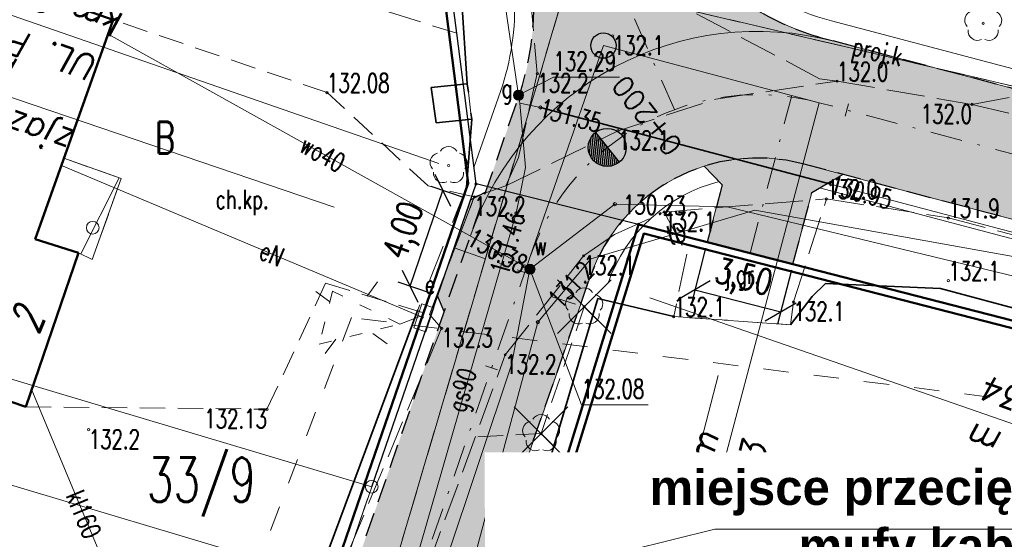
# Model space of a CAD drawing. Header units: metres. Extents: x 7471162 to 7473271, y 5962027 to 5964034.
# Tile 50 of 75: x 7472007 to 7472045, y 5963862 to 5963882. Entities that reach past the tile are written whole.
import ezdxf
from ezdxf.enums import TextEntityAlignment as Align

# ---------------------------------------------------------------- set-up
doc = ezdxf.new("R2010")
doc.units = ezdxf.units.M
doc.header["$MEASUREMENT"] = 0
for name, pattern in [('2_1', [0]), ('2_KTCR02', [1.5, 1, -0.5]), ('2_KTJZ01', [2, 1.5, -0.5]), ('2_KTOK02', [2.5, 1.5, -1]), ('2_KTOK04', [2.5, 1.5, -1]), ('2_KTOK05_01', [7.5, 7.5]), ('2_PTTL', [1.5, 1, -0.5]), ('3_1', [0]), ('3_EGBB01', [0]), ('3_EGBS10', [0]), ('3_EGBS10G', [0]), ('4_1', [0]), ('4_SUOP03_04', [0]), ('4_SUOP03_14', [0]), ('4_SUPB_P_01', [2.5, 2, -0.5]), ('4_SUPE04', [2, 1, -1]), ('4_SUPE_01', [0]), ('4_SUPG_01', [0]), ('4_SUPK_01', [0]), ('4_SUPK_P_01', [2.5, 2, -0.5]), ('4_SUPT_01', [0]), ('4_SUPW_01', [0]), ('4_SUSM06', [1.25, 0.5, -0.75]), ('DASHDOTX2', [50.8, 25.4, -12.7, 0, -12.7]), ('DASHED2', [9.524999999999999, 6.35, -3.175]), ('GDE', [0]), ('GUK', [2, 1.5, -0.5])]:
    doc.linetypes.add(name, pattern=pattern)
doc.layers.get('0').update_dxf_attribs({"color": 250, "linetype": 'CONTINUOUS', "lineweight": 100})
doc.layers.get('Defpoints').update_dxf_attribs({"linetype": 'CONTINUOUS'})
for name, color, linetype in [('#granica_inwestycji', 40, 'CONTINUOUS'), ('00_osie', 7, 'CONTINUOUS'), ('00_osie_zjazdy', 7, 'CONTINUOUS'), ('01_granica pasa', 3, 'CONTINUOUS'), ('01_krawedzie', 7, 'CONTINUOUS'), ('01_os drogi', 7, 'CONTINUOUS'), ('1300309-opisy', 7, 'CONTINUOUS'), ('dr_kolor_zjazdy', 254, 'CONTINUOUS'), ('dr_uchwyty', 7, 'CONTINUOUS')]:
    doc.layers.add(name, color=color, linetype=linetype)
for name, color, linetype, lineweight in [('01_krawedzie pobocza', 6, 'CONTINUOUS', 0), ('01_os drogi deka', 7, 'CONTINUOUS', 0), ('01_os drogi hekto', 7, 'CONTINUOUS', 0), ('01_os styczne', 152, 'CONTINUOUS', 0), ('01_wycinka', 1, 'CONTINUOUS', 25), ('01_wymiary', 7, 'CONTINUOUS', 0), ('dr_elem_krawężnik_najazdowy_15x25', 6, 'CONTINUOUS', 30), ('dr_elem_krawężnik_wtopiony_12x25', 5, 'CONTINUOUS', 30), ('Dzialki', 7, 'GDE', 18), ('EADTD_T_0_a', 214, 'CONTINUOUS', 25), ('EGBB_L_0', 34, '3_EGBB01', 50), ('EGBE_L_3', 7, '3_EGBS10', 18), ('EGBE_T_0', 7, 'CONTINUOUS', 18), ('Kontury', 90, 'GUK', 18), ('KTCR_E_T_1', 7, 'CONTINUOUS', 15), ('KTCR_L_1', 7, '2_KTCR02', 18), ('KTJZ_E_T_0', 7, 'CONTINUOUS', 15), ('KTJZ_L_0', 7, '2_KTJZ01', 18), ('KTOK_L_1', 7, '2_1', 18), ('KTOK_L_3', 7, '2_1', 18), ('KTOK_L_4', 7, '2_KTOK05_01', 35), ('Numery_dzialek', 7, 'CONTINUOUS', 18), ('Numery_konturow', 90, 'CONTINUOUS', 13), ('OBOP_T_1', 3, 'CONTINUOUS', 18), ('PTTL_L_4', 7, '2_PTTL', 18), ('Punkty', 7, 'CONTINUOUS', 18), ('RTPW_T_0', 7, 'CONTINUOUS', 15), ('RTPW_T_1', 7, 'CONTINUOUS', 15), ('SUOG_L_0', 52, '4_SUOP03_14', 35), ('SUPE_E_T_3', 1, 'CONTINUOUS', 15), ('SUPE_L_3', 1, '4_SUPE_01', 18), ('SUPG_E_T_2', 7, 'CONTINUOUS', 15), ('SUPG_L_2', 52, '4_SUPG_01', 18), ('SUPK_E_T_1', 34, 'CONTINUOUS', 15), ('SUPK_L_1', 34, '4_SUPK_01', 18), ('SUPP_E_T_4', 34, 'CONTINUOUS', 15), ('SUPP_L_4', 34, '4_SUPK_P_01', 18), ('SUPT_E_T_0', 30, 'CONTINUOUS', 15), ('SUPT_L_0', 30, '4_SUPT_01', 18), ('SUPW_E_T_0', 5, 'CONTINUOUS', 15), ('SUPW_L_0', 5, '4_SUPW_01', 18), ('SUSM_L_5', 7, '4_SUSM06', 18), ('SUSM_T_0', 7, 'CONTINUOUS', 18), ('SUTG_T_0', 52, 'CONTINUOUS', 18), ('SUTT_T_0', 30, 'CONTINUOUS', 18), ('SUTW_T_0', 5, 'CONTINUOUS', 18), ('SUUE_E_T_2', 7, 'CONTINUOUS', 15), ('SUUE_T_3', 7, 'CONTINUOUS', 18), ('SUUG_E_T_4', 7, 'CONTINUOUS', 15), ('SUUG_T_5', 7, 'CONTINUOUS', 18), ('SUUW_E_T_5', 7, 'CONTINUOUS', 15), ('SUUW_T_7', 7, 'CONTINUOUS', 18)]:
    doc.layers.add(name, color=color, linetype=linetype, lineweight=lineweight)
doc.layers.add('dr_kolor_jezdnia', color=7, linetype='CONTINUOUS', true_color=0xe8e8e8)
doc.styles.add('Siecioprojekt', font='ariali.ttf', dxfattribs={"height": 2.5})
doc.styles.get("Standard").update_dxf_attribs({"font": 'Simplex.SHX', "width": 0.75})
doc.dimstyles.new('ISO-25', dxfattribs={"dimscale": 0.4, "dimtxt": 2.5, "dimasz": 2.5, "dimexe": 1.25, "dimexo": 0.625, "dimtad": 1, "dimzin": 1, "dimtxsty": 'Standard', "dimblk": 'OBLIQUE', "dimcen": 2.5, "dimadec": 0, "dimazin": 0, "dimtfac": 1, "dimtmove": 0, "dimatfit": 3, "dimfxl": 1, "dimarcsym": 0})

# ---------------------------------------------------------------- blocks, each defined once
blk = doc.blocks.new('GRO')
at = {"linetype": 'Continuous'}
blk.add_circle((0, 0), 0.0450000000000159, dxfattribs=at)
blk = doc.blocks.new('GRT')
at = {"linetype": 'Continuous'}
blk.add_circle((0, 0), 0.25, dxfattribs=at)
blk = doc.blocks.new('2_OBOP02_01')
at = {"linetype": 'Continuous'}
blk.add_circle((0, 0), 0.045, dxfattribs=at)
for centre, radius, start, end in [((-0.3566585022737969, 0.1158924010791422), 0.375, 102.1444654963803, 221.8600234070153), ((0, 0.3750563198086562), 0.3750000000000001, 30.14012428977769, 149.8598757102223), ((0.3566585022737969, 0.1158924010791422), 0.375, 318.1399765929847, 77.85553450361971), ((-0.2204041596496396, -0.3033835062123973), 0.3750000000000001, 174.1481822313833, 293.854228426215), ((0.2204041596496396, -0.3033835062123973), 0.3750000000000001, 246.145771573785, 5.851817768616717)]:
    blk.add_arc(centre, radius, start, end, dxfattribs=at)
blk = doc.blocks.new('2_RTPW01')
at = {"linetype": 'Continuous'}
blk.add_circle((0, 0), 0.045, dxfattribs=at)
blk = doc.blocks.new('2_RTPW02')
at = {"linetype": 'Continuous'}
blk.add_circle((0, 0), 0.045, dxfattribs=at)
blk = doc.blocks.new('3_EGBP12_01')
at = {"linetype": 'Continuous'}
blk.add_circle((0, 0), 0.25, dxfattribs=at)
blk = doc.blocks.new('4_SUSM01_01')
at = {"linetype": 'Continuous'}
for p, q in [((-0.7424899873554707, 0.7424899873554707), (-1.237459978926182, 1.237459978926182)), ((0.7424899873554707, 0.7424899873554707), (1.237459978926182, 1.237459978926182)), ((-0.7424899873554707, -0.7424899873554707), (-1.237459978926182, -1.237459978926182)), ((0.7424899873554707, -0.7424899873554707), (1.237459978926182, -1.237459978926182))]:
    blk.add_line(p, q, dxfattribs=at)
blk = doc.blocks.new('4_SUPS01_04')
at = {"linetype": 'Continuous'}
blk.add_circle((0, 0), 0.0625, dxfattribs=at)
blk = doc.blocks.new('4_SUPS01_05')
at = {"linetype": 'Continuous'}
blk.add_circle((0, 0), 0.0625, dxfattribs=at)
blk = doc.blocks.new('4_SUPS01_08')
at = {"linetype": 'Continuous'}
blk.add_circle((0, 0), 0.0625, dxfattribs=at)
blk = doc.blocks.new('4_SUUS18_01')
at = {"linetype": 'Continuous'}
for p, q in [((0.5, 0.25), (-0.5, 0.25)), ((-0.5, 0.25), (-0.5, -0.25)), ((0.5, -0.25), (0.5, 0.25)), ((-0.5, -0.25), (0.5, -0.25))]:
    blk.add_line(p, q, dxfattribs=at)
blk = doc.blocks.new('4_SUUS25')
at = {"linetype": 'Continuous'}
for radius in [0.2, 0.175, 0.15, 0.125, 0.1, 0.075, 0.05, 0.025, 0.00715]:
    blk.add_circle((0, 0), radius, dxfattribs=at)
blk = doc.blocks.new('_Oblique')
at = {"color": 0, "linetype": 'ByBlock', "lineweight": -2, "transparency": 16777216}
blk.add_line((-0.5, -0.5), (0.5, 0.5), dxfattribs=at)
blk = doc.blocks.new('*D464')
at = {"layer": '01_wymiary', "color": 0, "lineweight": -2}
for p, q in [((7472024.116727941, 5963875.323953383), (7472022.790495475, 5963875.780816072)), ((7472021.960435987, 5963871.836062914), (7472023.263232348, 5963875.617966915)), ((7472022.813931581, 5963871.542049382), (7472021.487699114, 5963871.998912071))]:
    blk.add_line(p, q, dxfattribs=at)
at = {"layer": 'Defpoints', "color": 0, "lineweight": 15}
for p in [(7472023.263232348, 5963875.617966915), (7472024.353096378, 5963875.242528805), (7472023.050300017, 5963871.460624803)]:
    blk.add_point(p, dxfattribs=at)
at = {"layer": '01_wymiary', "color": 0, "lineweight": -2}
for p, rotation in [((7472023.263232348, 5963875.617966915), 70.99211247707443), ((7472021.960435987, 5963871.836062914), 250.9921124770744)]:
    blk.add_blockref('_Oblique', p, dxfattribs=dict(at, rotation=rotation))
at = {"layer": '01_wymiary', "color": 0, "insert": (7472021.812683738, 5963874.00230754), "char_height": 1, "attachment_point": 5, "rotation": 70.99211247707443}
blk.add_mtext('4,00', dxfattribs=at)
blk = doc.blocks.new('*D465')
at = {"layer": '01_wymiary', "color": 0, "lineweight": -2}
for p, q in [((7472033.634946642, 5963873.336306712), (7472033.088738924, 5963871.21046051)), ((7472037.024930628, 5963872.465295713), (7472036.478722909, 5963870.339449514)), ((7472033.213165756, 5963871.694731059), (7472036.603149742, 5963870.82372006))]:
    blk.add_line(p, q, dxfattribs=at)
at = {"layer": 'Defpoints', "color": 0, "lineweight": 15}
for p in [(7472033.697160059, 5963873.578441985), (7472037.087144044, 5963872.707430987), (7472036.603149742, 5963870.82372006)]:
    blk.add_point(p, dxfattribs=at)
at = {"layer": '01_wymiary', "color": 0, "lineweight": -2}
for p, rotation in [((7472033.213165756, 5963871.694731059), 165.5903115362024), ((7472036.603149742, 5963870.82372006), 345.5903115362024)]:
    blk.add_blockref('_Oblique', p, dxfattribs=dict(at, rotation=rotation))
at = {"layer": '01_wymiary', "color": 0, "insert": (7472035.118498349, 5963872.077873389), "char_height": 1, "attachment_point": 5, "rotation": 345.5903115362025}
blk.add_mtext('3,50', dxfattribs=at)
blk = doc.blocks.new('uchwyt_prawa')
at = {"layer": 'dr_uchwyty', "lineweight": 0}
blk.add_lwpolyline([(5, 0), (28, 0)], dxfattribs=at)
at = {"layer": 'dr_uchwyty', "lineweight": 0, "oblique": 10}
blk.add_attdef('LINIA1', text='', height=1, dxfattribs=at).set_placement((28, 0.1644635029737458), align=Align.BOTTOM_RIGHT)
blk.add_attdef('LINIA2', text='', height=1, dxfattribs=at).set_placement((28, -0.5), align=Align.TOP_RIGHT)
blk = doc.blocks.new('uchwyt_lewa')
at = {"layer": 'dr_uchwyty', "lineweight": 0}
blk.add_lwpolyline([(-5, 0), (-28, 0)], dxfattribs=at)
at = {"layer": 'dr_uchwyty', "lineweight": 0, "oblique": 10}
blk.add_attdef('LINIA1', text='', height=1, dxfattribs=at).set_placement((-27.99999999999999, 0.1644635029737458), align=Align.BOTTOM_LEFT)
blk.add_attdef('LINIA2', text='', height=1, dxfattribs=at).set_placement((-27.99999999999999, -0.5), align=Align.TOP_LEFT)
blk = doc.blocks.new('d')
at = {"layer": '01_os drogi deka', "lineweight": 20}
blk.add_lwpolyline([(0, -0.25), (0, 0.25)], dxfattribs=at)
blk = doc.blocks.new('*U413')
at = {"layer": '01_os drogi hekto', "lineweight": 25}
h = blk.add_hatch(dxfattribs=at)
h.set_pattern_fill('ANSI31', color=256, scale=0.025, angle=90, style=0)
h.set_pattern_definition([(135, (23.19026772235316, 63.06847134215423), (-0.05612660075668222, -0.0561266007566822), [])])
h.paths.add_polyline_path([(0.75, -4.592273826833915e-17, 0.4142135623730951), (4.592273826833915e-17, 0.75, 0.4142135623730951), (-0.75, 4.592273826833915e-17)])
blk.add_lwpolyline([(0.75, -4.592273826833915e-17), (-0.75, 4.592273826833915e-17)], dxfattribs=at)
blk.add_circle((0, 0), 0.75, dxfattribs=at)
at = {"layer": '01_os drogi hekto', "lineweight": 30, "oblique": 15, "width": 0.8}
blk.add_attdef('KM', text='', height=0.8, dxfattribs=at).set_placement((0, -2), align=Align.MIDDLE_CENTER)

msp = doc.modelspace()

# ---------------------------------------------------------------- hatches: boundary and pattern name
at = {"layer": 'dr_kolor_jezdnia', "transparency": 33554687}
h = msp.add_hatch(color=256, dxfattribs=at)
h.dxf.hatch_style = 1
h.paths.add_polyline_path([(7472026.23992216, 5963879.280321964), (7472024.350701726, 5963873.834711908, -0.3923719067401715), (7472038.758755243, 5963881.501980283), (7472038.424389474, 5963881.590495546, -0.2278279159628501), (7472031.177517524, 5963887.779158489), (7472030.483030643, 5963889.351213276), (7472025.909444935, 5963887.330739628, -0.189708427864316)])
h = msp.add_hatch(color=256, dxfattribs=at)
h.dxf.hatch_style = 1
h.paths.add_polyline_path([(7472038.758755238, 5963881.501980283, 0.003759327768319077), (7472038.583976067, 5963881.546845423, 0.3880401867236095), (7472024.350701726, 5963873.834711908), (7472023.311971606, 5963870.840609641), (7472012.382620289, 5963839.337146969), (7472011.034564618, 5963835.451424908), (7472010.849449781, 5963834.917838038), (7472009.474859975, 5963830.955632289), (7472002.874372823, 5963811.929965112), (7472002.439173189, 5963810.675517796, -0.04735134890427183), (7472000.083141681, 5963805.518795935, -0.1611229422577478), (7471986.016085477, 5963792.978012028), (7471981.861624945, 5963791.179268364), (7471976.355555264, 5963788.795322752), (7471973.250693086, 5963787.451020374, -0.1569063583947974), (7471959.533656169, 5963786.111786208), (7471935.641098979, 5963791.303059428, -0.01154810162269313), (7471926.32544929, 5963793.553604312), (7471917.423906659, 5963795.922947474), (7471913.308083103, 5963797.018465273), (7471912.108960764, 5963797.3376383), (7471906.543606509, 5963798.818980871), (7471905.774572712, 5963799.023676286), (7471904.488490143, 5963794.191907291), (7471911.102452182, 5963792.431454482), (7471925.039366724, 5963788.721835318, 0.00294954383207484), (7471927.465865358, 5963788.091273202, 0.008598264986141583), (7471934.579489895, 5963786.417060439), (7471958.472047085, 5963781.225787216, 0.1260323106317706), (7471972.109598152, 5963781.72776992, 0.03027534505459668), (7471975.237314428, 5963782.862628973), (7471977.230758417, 5963783.725724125), (7471988.002706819, 5963788.389620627, 0.2100770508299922), (7472007.162975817, 5963809.036710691), (7472029.074504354, 5963872.195904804, -0.2370331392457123), (7472033.579687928, 5963876.576583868, -0.1421208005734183), (7472037.479202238, 5963876.668478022), (7472039.059439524, 5963876.250148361), (7472050.811813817, 5963873.138991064), (7472058.022705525, 5963871.443123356), (7472059.167382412, 5963876.310331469), (7472052.024163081, 5963877.990283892), (7472038.758755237, 5963881.501980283)])
at = {"layer": 'dr_kolor_zjazdy', "transparency": 33554687}
h = msp.add_hatch(color=256, dxfattribs=at)
h.dxf.hatch_style = 1
h.paths.add_polyline_path([(7472037.479202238, 5963876.668478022, 0.1421208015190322), (7472033.579687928, 5963876.576583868), (7472034.175680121, 5963875.965889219), (7472034.296425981, 5963875.842164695), (7472033.697160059, 5963873.578441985), (7472037.087144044, 5963872.707430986), (7472037.83682847, 5963875.539358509), (7472038.142481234, 5963875.717055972), (7472039.059439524, 5963876.250148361)])
h = msp.add_hatch(color=256, dxfattribs=at)
h.dxf.hatch_style = 1
h.paths.add_polyline_path([(7472024.350701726, 5963873.834711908), (7472024.950778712, 5963875.564412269), (7472024.35309638, 5963875.242528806), (7472023.050300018, 5963871.460624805), (7472023.311971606, 5963870.840609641)])

# ---------------------------------------------------------------- linework, layer by layer
at = {"layer": '#granica_inwestycji', "lineweight": 50}
for points in [[(7471905.563229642, 5963802.117442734), (7471913.933109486, 5963800.112579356), (7471916.806716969, 5963799.154710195), (7471931.041759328, 5963793.121050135), (7471961.033219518, 5963786.604633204), (7471968.832308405, 5963789.237320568), (7471979.899559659, 5963793.175666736), (7471995.008410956, 5963802.573850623), (7471997.94875081, 5963805.269976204), (7472001.043407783, 5963812.758649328), (7472007.610665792, 5963828.582042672), (7472010.128119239, 5963835.604938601), (7472013.168075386, 5963844.114815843), (7472016.917534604, 5963854.603303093), (7472018.857018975, 5963860.221809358), (7472020.166987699, 5963864.011718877), (7472024.264101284, 5963875.905281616), (7472022.834262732, 5963887.065450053)], [(7472184.789672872, 5963793.928550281), (7472135.212478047, 5963811.802776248), (7472112.594737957, 5963842.764439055), (7472104.165328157, 5963850.696244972), (7472096.440907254, 5963855.640668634), (7472075.236411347, 5963862.595743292), (7472031.192983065, 5963873.912112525), (7472013.577104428, 5963816.774960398), (7472008.269736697, 5963799.777311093), (7472003.140572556, 5963795.651679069), (7471995.715244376, 5963789.470595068), (7471993.218409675, 5963788.237340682), (7471988.316712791, 5963785.586422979), (7471976.700081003, 5963780.033252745), (7471971.882807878, 5963777.725395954), (7471957.852756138, 5963775.286263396), (7471926.033749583, 5963784.7082026)]]:
    msp.add_lwpolyline(points, dxfattribs=at)
at = {"layer": '00_osie', "linetype": 'DASHDOTX2', "lineweight": 0, "ltscale": 0.05}
msp.add_lwpolyline([(7472199.714243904, 5963791.041347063), (7472189.544812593, 5963795.572818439, 0.01915248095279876), (7472181.013576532, 5963798.989073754), (7472148.342282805, 5963810.641265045, -0.1689609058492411), (7472132.981495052, 5963822.995663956), (7472121.60758768, 5963841.190246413, 0.1978013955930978), (7472084.466694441, 5963867.792196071), (7472051.417988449, 5963875.564637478), (7472038.11897874, 5963879.085229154, 0.3923719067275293), (7472026.71260304, 5963873.015308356), (7472004.801074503, 5963809.856114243, -0.2100770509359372), (7471987.009396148, 5963790.683816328), (7471974.244003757, 5963785.156824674, -0.1569063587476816), (7471959.002851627, 5963783.668786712), (7471935.110294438, 5963788.860059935, -0.01154810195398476), (7471925.682408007, 5963791.137719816), (7471905.131531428, 5963796.607791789)], format="xyb", dxfattribs=at)
at = {"layer": '00_osie_zjazdy', "linetype": 'DASHDOTX2', "lineweight": 0, "ltscale": 0.05}
for p, q in [((7472032.404086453, 5963878.816003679), (7472028.196237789, 5963888.340976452)), ((7472035.392152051, 5963873.142936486), (7472037.040789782, 5963879.370653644))]:
    msp.add_line(p, q, dxfattribs=at)
msp.add_lwpolyline([(7472023.701698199, 5963873.351576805), (7472026.493276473, 5963872.383107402)], dxfattribs=at)
at = {"layer": '01_granica pasa', "lineweight": 50}
msp.add_lwpolyline([(7472184.91057897, 5963794.203861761), (7472135.40057897, 5963812.053861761), (7472112.82057897, 5963842.963861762), (7472104.350578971, 5963850.933861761), (7472096.57057897, 5963855.913861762), (7472075.32057897, 5963862.883861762), (7472030.99057897, 5963874.273861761), (7472013.290578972, 5963816.863861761), (7472008.010578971, 5963799.953861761), (7472002.95057897, 5963795.883861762), (7471995.550578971, 5963789.723861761), (7471993.080578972, 5963788.503861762), (7471988.180578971, 5963785.853861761), (7471976.57057897, 5963780.303861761), (7471971.790578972, 5963778.013861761), (7471957.870578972, 5963775.593861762), (7471925.99057897, 5963785.033861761)], dxfattribs=at)
at = {"layer": '01_krawedzie', "lineweight": 0}
for p, q in [((7472034.296425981, 5963875.842164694), (7472033.697160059, 5963873.578441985)), ((7472037.83682847, 5963875.539358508), (7472037.087144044, 5963872.707430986))]:
    msp.add_line(p, q, dxfattribs=at)
for points in [[(7472031.177517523, 5963887.779158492, 0.2278279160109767), (7472038.424389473, 5963881.590495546, 0.02063624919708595)], [(7472198.363569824, 5963794.380169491), (7472190.562356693, 5963797.856369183, 0.0191524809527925), (7472181.853386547, 5963801.343796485), (7472149.18209282, 5963812.995987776, -0.1689609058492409), (7472135.101370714, 5963824.320853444), (7472123.727463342, 5963842.515435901, 0.1978013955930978), (7472085.039032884, 5963870.225800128), (7472052.024163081, 5963877.990283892), (7472038.42438947, 5963881.590495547)], [(7472193.990184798, 5963790.855006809), (7472188.527268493, 5963793.289267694, 0.01915248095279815), (7472180.173766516, 5963796.634351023), (7472147.502472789, 5963808.286542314, -0.1689609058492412), (7472130.86161939, 5963821.670474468), (7472119.487712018, 5963839.865056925, 0.1978013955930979), (7472083.894355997, 5963865.358592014), (7472050.811813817, 5963873.138991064), (7472037.479202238, 5963876.668478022)], [(7471934.579489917, 5963786.417060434), (7471958.472047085, 5963781.225787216, 0.1569063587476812), (7471975.237314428, 5963782.862628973), (7471988.002706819, 5963788.389620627, 0.2100770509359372), (7472007.162975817, 5963809.036710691), (7472029.074504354, 5963872.195904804)]]:
    msp.add_lwpolyline(points, format="xyb", dxfattribs=at)
for points in [[(7472034.296425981, 5963875.842164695), (7472033.579687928, 5963876.576583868)], [(7472037.83682847, 5963875.539358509), (7472039.059439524, 5963876.250148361)], [(7472024.950778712, 5963875.564412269), (7472024.35309638, 5963875.242528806)], [(7472023.050300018, 5963871.460624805), (7472024.35309638, 5963875.242528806)], [(7472033.697160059, 5963873.578441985), (7472037.087144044, 5963872.707430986)], [(7472023.311971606, 5963870.840609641), (7472023.050300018, 5963871.460624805)]]:
    msp.add_lwpolyline(points, dxfattribs=at)
for radius in [12, 7]:
    msp.add_arc((7472035.687828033, 5963869.901574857), radius, 75.17245079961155, 160.8670409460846, dxfattribs=at)
at = {"layer": '01_krawedzie pobocza'}
msp.add_lwpolyline([(7472031.863555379, 5963888.082229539, 0.2278279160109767), (7472038.616322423, 5963882.315520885)], format="xyb", dxfattribs=at)
for points in [[(7472084.435540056, 5963871.138192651), (7472052.20601547, 5963878.717977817), (7472038.616322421, 5963882.315520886)], [(7472024.487970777, 5963876.518634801), (7472025.531351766, 5963879.52614303)], [(7472063.699939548, 5963869.337481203), (7472050.629961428, 5963872.41129714), (7472038.142481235, 5963875.717055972)]]:
    msp.add_lwpolyline(points, dxfattribs=at)
for centre, radius, start, end in [((7472015.847556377, 5963882.885697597), 10.25, 340.8670409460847, 23.83441067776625), ((7472035.687828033, 5963869.901574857), 6.25, 104.0012855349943, 160.8670409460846)]:
    msp.add_arc(centre, radius, start, end, dxfattribs=at)
at = {"layer": '01_os drogi'}
msp.add_circle((7472029.600729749, 5963881.340229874), 0.5000000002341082, dxfattribs=at)
at = {"layer": '01_os styczne'}
for points in [[(7472026.71260304, 5963873.015308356), (7472029.600729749, 5963881.340229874)], [(7472038.11897874, 5963879.085229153), (7472029.600729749, 5963881.340229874)]]:
    msp.add_lwpolyline(points, dxfattribs=at)
at = {"layer": '01_wycinka', "lineweight": 30}
for points in [[(7472027.781572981, 5963869.96485577), (7472029.902893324, 5963872.086176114), (7472028.842233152, 5963871.025515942), (7472029.902893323, 5963869.96485577), (7472027.78157298, 5963872.086176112)], [(7472026.078428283, 5963864.954692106), (7472028.199748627, 5963867.07601245), (7472027.139088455, 5963866.015352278), (7472028.199748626, 5963864.954692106), (7472026.078428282, 5963867.076012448)]]:
    msp.add_lwpolyline(points, dxfattribs=at)
at = {"layer": 'dr_elem_krawężnik_najazdowy_15x25', "linetype": 'DASHED2', "lineweight": 30, "ltscale": 0.15}
for points in [[(7472031.177517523, 5963887.779158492, 0.2278279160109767), (7472038.424389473, 5963881.590495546, 0.02063624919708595)], [(7472140.77730218, 5963817.803267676, -0.07906050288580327), (7472135.101370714, 5963824.320853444), (7472123.727463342, 5963842.515435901, 0.1978013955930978), (7472085.039032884, 5963870.225800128), (7472052.024163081, 5963877.990283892), (7472038.42438947, 5963881.590495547)], [(7471935.641098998, 5963791.303059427), (7471959.533656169, 5963786.111786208, 0.1569063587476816), (7471973.250693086, 5963787.451020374), (7471986.016085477, 5963792.978012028, 0.2100770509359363), (7472002.439173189, 5963810.675517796), (7472026.23992216, 5963879.280321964)], [(7472109.094703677, 5963852.216101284, 0.1255186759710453), (7472083.894355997, 5963865.358592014), (7472050.811813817, 5963873.138991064), (7472037.479202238, 5963876.668478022)], [(7471934.579489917, 5963786.417060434), (7471958.472047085, 5963781.225787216, 0.1569063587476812), (7471975.237314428, 5963782.862628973), (7471988.002706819, 5963788.389620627, 0.2100770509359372), (7472007.162975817, 5963809.036710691), (7472029.074504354, 5963872.195904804)]]:
    msp.add_lwpolyline(points, format="xyb", dxfattribs=at)
for centre, radius, start, end in [((7472015.847556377, 5963882.885697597), 11, 340.8670409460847, 23.83441072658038), ((7472035.687828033, 5963869.901574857), 7, 75.17245079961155, 160.8670409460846)]:
    msp.add_arc(centre, radius, start, end, dxfattribs=at)
at = {"layer": 'dr_elem_krawężnik_wtopiony_12x25', "linetype": 'DASHED2', "lineweight": 30, "ltscale": 0.15}
for points in [[(7472033.579687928, 5963876.576583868), (7472034.296425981, 5963875.842164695), (7472033.697160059, 5963873.578441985), (7472037.087144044, 5963872.707430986), (7472037.83682847, 5963875.539358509), (7472039.059439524, 5963876.250148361)], [(7472023.311971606, 5963870.840609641), (7472023.050300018, 5963871.460624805), (7472024.35309638, 5963875.242528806), (7472024.950778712, 5963875.564412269)]]:
    msp.add_lwpolyline(points, dxfattribs=at)
at = {"layer": 'Dzialki'}
for p, q in [((7472024.569873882, 5963875.875436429), (7472023.029873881, 5963887.895436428)), ((7472020.449873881, 5963863.915436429), (7472024.569873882, 5963875.875436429)), ((7472030.989873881, 5963874.275436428), (7472013.289873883, 5963816.865436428)), ((7472075.319873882, 5963862.885436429), (7472030.989873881, 5963874.275436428)), ((7471994.719327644, 5963871.587243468), (7472020.449873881, 5963863.915436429)), ((7472019.139873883, 5963860.125436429), (7471993.302733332, 5963867.826341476)), ((7472019.139873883, 5963860.125436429), (7472020.449873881, 5963863.915436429))]:
    msp.add_line(p, q, dxfattribs=at)
at = {"layer": 'EGBB_L_0', "linetype": '3_EGBB01'}
for p, q in [((7472010.239873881, 5963882.355436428), (7472001.869873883, 5963885.345436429)), ((7472007.149873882, 5963873.695436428), (7472010.239873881, 5963882.355436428)), ((7472008.869873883, 5963873.155436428), (7472007.149873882, 5963873.695436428)), ((7472006.789873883, 5963867.065436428), (7472008.869873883, 5963873.155436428)), ((7472003.629873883, 5963868.135436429), (7472006.789873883, 5963867.065436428))]:
    msp.add_line(p, q, dxfattribs=at)
at = {"layer": 'EGBE_L_3', "linetype": '3_EGBS10'}
for p, q in [((7472008.291567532, 5963876.895134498), (7472007.149873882, 5963873.695436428)), ((7472010.549873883, 5963876.085436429), (7472008.291567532, 5963876.895134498)), ((7472009.409873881, 5963872.885436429), (7472010.549873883, 5963876.085436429)), ((7472007.149873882, 5963873.695436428), (7472008.869873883, 5963873.155436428))]:
    msp.add_line(p, q, dxfattribs=at)
at = {"layer": 'EGBE_L_3', "linetype": '3_1'}
for p, q in [((7472008.962660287, 5963873.109043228), (7472010.465909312, 5963876.115541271)), ((7472009.409873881, 5963872.885436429), (7472009.409873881, 5963872.885436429))]:
    msp.add_line(p, q, dxfattribs=at)
at = {"layer": 'EGBE_L_3', "linetype": '3_EGBS10G'}
msp.add_line((7472009.409873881, 5963872.885436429), (7472008.869873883, 5963873.155436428), dxfattribs=at)
at = {"layer": 'Kontury'}
for p, q in [((7472001.848592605, 5963888.682641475), (7472023.809873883, 5963881.825436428)), ((7472019.139873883, 5963860.125436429), (7472020.449873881, 5963863.915436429))]:
    msp.add_line(p, q, dxfattribs=at)
at = {"layer": 'Kontury', "linetype": 'ByBlock', "lineweight": 30}
for p, q in [((7472023.809873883, 5963881.825436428), (7472023.029873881, 5963887.895436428)), ((7472024.569873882, 5963875.875436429), (7472023.809873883, 5963881.825436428)), ((7472020.449873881, 5963863.915436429), (7472024.569873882, 5963875.875436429)), ((7472030.989873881, 5963874.275436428), (7472024.569873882, 5963875.875436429)), ((7472030.989873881, 5963874.275436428), (7472013.289873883, 5963816.865436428)), ((7472075.319873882, 5963862.885436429), (7472030.989873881, 5963874.275436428))]:
    msp.add_line(p, q, dxfattribs=at)
at = {"layer": 'KTCR_L_1', "linetype": '2_KTCR02'}
for p, q in [((7472010.239873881, 5963882.355436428), (7472008.291567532, 5963876.895134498)), ((7472018.682873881, 5963879.486436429), (7472010.239873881, 5963882.355436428)), ((7472022.677873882, 5963875.797436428), (7472018.682873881, 5963879.486436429)), ((7472008.291567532, 5963876.895134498), (7472010.549873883, 5963876.085436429)), ((7472010.549873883, 5963876.085436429), (7472009.409873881, 5963872.885436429)), ((7472024.499873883, 5963875.365436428), (7472022.677873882, 5963875.797436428)), ((7472022.729873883, 5963870.715436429), (7472024.499873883, 5963875.365436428)), ((7472008.869873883, 5963873.155436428), (7472006.789873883, 5963867.065436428)), ((7472009.409873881, 5963872.885436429), (7472008.869873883, 5963873.155436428)), ((7472016.310873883, 5963866.980436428), (7472018.627873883, 5963871.955436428)), ((7472018.627873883, 5963871.955436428), (7472022.729873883, 5963870.715436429)), ((7472006.789873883, 5963867.065436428), (7472016.310873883, 5963866.980436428))]:
    msp.add_line(p, q, dxfattribs=at)
at = {"layer": 'KTJZ_L_0', "linetype": '2_KTJZ01'}
for p, q in [((7472026.519873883, 5963885.415436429), (7472026.989873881, 5963880.235436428)), ((7472038.140873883, 5963880.033436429), (7472032.249873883, 5963883.135436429)), ((7472026.989873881, 5963880.235436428), (7472026.239873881, 5963876.915436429)), ((7472038.829873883, 5963879.935436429), (7472038.140873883, 5963880.033436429)), ((7472034.039873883, 5963879.225436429), (7472038.829873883, 5963879.935436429)), ((7472038.829873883, 5963879.935436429), (7472044.159873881, 5963879.015436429)), ((7472030.179873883, 5963877.975436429), (7472034.039873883, 5963879.225436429)), ((7472044.159873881, 5963879.015436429), (7472046.359873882, 5963879.435436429)), ((7472044.159873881, 5963879.015436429), (7472053.569873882, 5963876.795436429)), ((7472025.749873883, 5963875.795436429), (7472030.179873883, 5963877.975436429)), ((7472026.239873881, 5963876.915436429), (7472025.749873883, 5963875.795436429)), ((7472025.749873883, 5963875.795436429), (7472024.499873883, 5963875.365436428)), ((7472022.729873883, 5963870.715436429), (7472024.499873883, 5963875.365436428)), ((7472031.999873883, 5963874.765436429), (7472038.409873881, 5963875.285436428)), ((7472037.109873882, 5963871.215436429), (7472038.409873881, 5963875.285436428)), ((7472038.409873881, 5963875.285436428), (7472043.229873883, 5963874.535436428)), ((7472030.039873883, 5963873.875436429), (7472031.999873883, 5963874.765436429)), ((7472031.999873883, 5963874.765436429), (7472032.889873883, 5963873.095436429)), ((7472043.229873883, 5963874.535436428), (7472062.309873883, 5963869.505436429)), ((7472028.819873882, 5963873.035436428), (7472030.039873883, 5963873.875436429)), ((7472025.719873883, 5963869.125436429), (7472028.819873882, 5963873.035436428)), ((7472032.889873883, 5963873.095436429), (7472032.379873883, 5963870.635436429)), ((7472036.989873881, 5963870.315436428), (7472037.109873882, 5963871.215436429)), ((7472022.729873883, 5963870.715436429), (7472023.209873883, 5963870.175436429)), ((7472032.379873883, 5963870.635436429), (7472036.989873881, 5963870.315436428)), ((7472023.209873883, 5963870.175436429), (7472018.909873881, 5963859.865436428)), ((7472021.969873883, 5963858.855436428), (7472025.719873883, 5963869.125436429))]:
    msp.add_line(p, q, dxfattribs=at)
at = {"layer": 'KTOK_L_1', "linetype": '2_KTOK02'}
for p, q in [((7472024.189873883, 5963875.745436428), (7472022.269873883, 5963870.905436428)), ((7472036.989873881, 5963870.315436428), (7472032.379873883, 5963870.635436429))]:
    msp.add_line(p, q, dxfattribs=at)
at = {"layer": 'KTOK_L_3', "linetype": '2_KTOK04'}
msp.add_line((7472024.269873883, 5963879.495436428), (7472024.359873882, 5963878.665436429), dxfattribs=at)
at = {"layer": 'KTOK_L_4', "linetype": '2_KTOK05_01'}
for p, q in [((7472024.219873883, 5963879.835436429), (7472023.699873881, 5963887.555436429)), ((7472022.789873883, 5963879.685436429), (7472024.219873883, 5963879.835436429)), ((7472022.989873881, 5963878.295436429), (7472022.789873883, 5963879.685436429)), ((7472024.219873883, 5963879.835436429), (7472024.269873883, 5963879.495436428)), ((7472024.399873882, 5963878.435436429), (7472024.359873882, 5963878.665436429)), ((7472024.399873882, 5963878.435436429), (7472022.989873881, 5963878.295436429)), ((7472024.189873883, 5963875.745436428), (7472024.399873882, 5963878.435436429)), ((7472038.369873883, 5963871.945436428), (7472037.839873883, 5963871.425436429)), ((7472042.909873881, 5963871.745436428), (7472038.369873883, 5963871.945436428)), ((7472042.909873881, 5963871.745436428), (7472064.850058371, 5963865.89495741)), ((7472029.379873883, 5963871.355436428), (7472024.663040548, 5963855.512112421)), ((7472032.379873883, 5963870.635436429), (7472029.379873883, 5963871.355436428)), ((7472037.839873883, 5963871.425436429), (7472036.989873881, 5963870.315436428)), ((7472012.349873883, 5963844.295436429), (7472022.269873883, 5963870.905436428))]:
    msp.add_line(p, q, dxfattribs=at)
at = {"layer": 'PTTL_L_4', "linetype": '2_PTTL'}
for p, q in [((7472027.539873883, 5963871.425436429), (7472028.839873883, 5963871.025436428)), ((7472028.839873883, 5963871.025436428), (7472027.139873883, 5963866.015436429)), ((7472027.139873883, 5963866.015436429), (7472024.449873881, 5963865.875436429))]:
    msp.add_line(p, q, dxfattribs=at)
at = {"layer": 'SUOG_L_0', "linetype": '4_SUOP03_04'}
msp.add_line((7472038.589873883, 5963875.865436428), (7472027.109873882, 5963878.895436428), dxfattribs=at)
at = {"layer": 'SUOG_L_0', "linetype": '4_1'}
msp.add_line((7472038.589873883, 5963875.865436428), (7472027.109873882, 5963878.895436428), dxfattribs=at)
at = {"layer": 'SUPE_L_3', "linetype": '4_SUPE_01'}
for p, q in [((7472022.507173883, 5963870.585936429), (7472008.189903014, 5963876.610210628)), ((7472021.554766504, 5963870.33552147), (7472022.373173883, 5963870.648436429)), ((7472022.373173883, 5963870.648436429), (7472022.507173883, 5963870.585936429))]:
    msp.add_line(p, q, dxfattribs=at)
at = {"layer": 'SUPE_L_3', "linetype": '4_SUPE04'}
for p, q in [((7472019.645744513, 5963870.594930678), (7472004.846056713, 5963831.629403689)), ((7472062.714511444, 5963865.236776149), (7472019.645744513, 5963870.594930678))]:
    msp.add_line(p, q, dxfattribs=at)
at = {"layer": 'SUPG_L_2', "linetype": '4_SUPG_01'}
for p, q in [((7472026.249873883, 5963879.385436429), (7472025.369873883, 5963885.375436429)), ((7472026.299873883, 5963879.065436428), (7472026.249873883, 5963879.385436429)), ((7472027.109873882, 5963878.895436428), (7472026.299873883, 5963879.065436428)), ((7472026.299873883, 5963879.065436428), (7472026.519873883, 5963876.525436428)), ((7472038.589873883, 5963875.865436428), (7472027.109873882, 5963878.895436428)), ((7472026.519873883, 5963876.525436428), (7472026.159873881, 5963874.715436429)), ((7472062.789873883, 5963869.445436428), (7472038.589873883, 5963875.865436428)), ((7472026.159873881, 5963874.715436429), (7472021.599873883, 5963858.955436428))]:
    msp.add_line(p, q, dxfattribs=at)
at = {"layer": 'SUPG_L_2', "linetype": '4_1'}
for p, q in [((7472026.249873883, 5963879.385436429), (7472025.369873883, 5963885.375436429)), ((7472026.299873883, 5963879.065436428), (7472026.249873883, 5963879.385436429)), ((7472027.109873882, 5963878.895436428), (7472026.299873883, 5963879.065436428)), ((7472026.299873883, 5963879.065436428), (7472026.519873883, 5963876.525436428)), ((7472038.589873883, 5963875.865436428), (7472027.109873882, 5963878.895436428)), ((7472026.519873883, 5963876.525436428), (7472026.159873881, 5963874.715436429)), ((7472062.789873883, 5963869.445436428), (7472038.589873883, 5963875.865436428)), ((7472026.159873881, 5963874.715436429), (7472021.599873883, 5963858.955436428))]:
    msp.add_line(p, q, dxfattribs=at)
at = {"layer": 'SUPK_L_1', "linetype": '4_SUPK_01'}
msp.add_line((7472011.939873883, 5963855.975436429), (7472007.016122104, 5963867.7278651), dxfattribs=at)
at = {"layer": 'SUPK_L_1', "linetype": '4_1'}
msp.add_line((7472007.016122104, 5963867.7278651), (7472011.939873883, 5963855.975436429), dxfattribs=at)
at = {"layer": 'SUPP_L_4', "linetype": '4_SUPK_P_01'}
for p, q in [((7472028.179770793, 5963883.874932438), (7472018.111873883, 5963849.834436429)), ((7472051.134373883, 5963878.476436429), (7472028.179770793, 5963883.874932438))]:
    msp.add_line(p, q, dxfattribs=at)
at = {"layer": 'SUPP_L_4', "linetype": '4_SUPB_P_01'}
for p, q in [((7472018.111873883, 5963849.834436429), (7472028.179770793, 5963883.874932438)), ((7472028.179770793, 5963883.874932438), (7472051.134373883, 5963878.476436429))]:
    msp.add_line(p, q, dxfattribs=at)
at = {"layer": 'SUPT_L_0', "linetype": '4_SUPT_01'}
for p, q in [((7472029.109788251, 5963872.916739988), (7472035.580189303, 5963874.843429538)), ((7472035.580189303, 5963874.843429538), (7472047.991813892, 5963872.617547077)), ((7472027.010489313, 5963870.414879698), (7472029.109788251, 5963872.916739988)), ((7472024.074454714, 5963859.496563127), (7472027.010489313, 5963870.414879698))]:
    msp.add_line(p, q, dxfattribs=at)
at = {"layer": 'SUPW_L_0', "linetype": '4_SUPW_01'}
for p, q in [((7472010.038237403, 5963881.790332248), (7472026.699873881, 5963872.505436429)), ((7472030.054004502, 5963875.075006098), (7472026.699873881, 5963872.505436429)), ((7472034.483588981, 5963874.964989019), (7472030.054004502, 5963875.075006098)), ((7472064.170755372, 5963867.795502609), (7472034.483588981, 5963874.964989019)), ((7472026.699873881, 5963872.505436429), (7472025.974341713, 5963868.725650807)), ((7472025.974341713, 5963868.725650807), (7472022.624585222, 5963858.76664339))]:
    msp.add_line(p, q, dxfattribs=at)
at = {"layer": 'SUPW_L_0', "linetype": '4_1'}
for p, q in [((7472010.038237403, 5963881.790332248), (7472026.699873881, 5963872.505436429)), ((7472026.699873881, 5963872.505436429), (7472030.054004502, 5963875.075006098)), ((7472030.054004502, 5963875.075006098), (7472034.483588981, 5963874.964989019)), ((7472034.483588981, 5963874.964989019), (7472064.170755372, 5963867.795502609)), ((7472025.974341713, 5963868.725650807), (7472026.699873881, 5963872.505436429)), ((7472022.624585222, 5963858.76664339), (7472025.974341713, 5963868.725650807))]:
    msp.add_line(p, q, dxfattribs=at)
at = {"layer": 'SUSM_L_5', "linetype": '4_SUSM06'}
for p, q in [((7472018.905023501, 5963871.63541134), (7472018.375058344, 5963869.545618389)), ((7472021.554766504, 5963870.33552147), (7472018.905023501, 5963871.63541134)), ((7472018.375058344, 5963869.545618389), (7472021.554766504, 5963870.33552147))]:
    msp.add_line(p, q, dxfattribs=at)
at = {"layer": 'SUTG_T_0', "linetype": 'Continuous'}
for p, q in [((7472026.249873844, 5963879.385436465), (7472027.627222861, 5963880.088704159)), ((7472027.627222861, 5963880.088704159), (7472030.232918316, 5963880.088704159))]:
    msp.add_line(p, q, dxfattribs=at)
at = {"layer": 'SUTW_T_0', "linetype": 'Continuous'}
for p, q in [((7472026.699873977, 5963872.505436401), (7472028.739596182, 5963867.153308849)), ((7472028.739596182, 5963867.153308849), (7472031.372434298, 5963867.153308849))]:
    msp.add_line(p, q, dxfattribs=at)

# ---------------------------------------------------------------- block references
at = {"layer": '01_os drogi deka'}
for p, rotation in [((7472039.211332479, 5963878.796054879), 165.1724507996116), ((7472029.752070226, 5963877.318904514), 218.6687284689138), ((7472025.184802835, 5963868.611479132), 250.8670409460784)]:
    msp.add_blockref('d', p, dxfattribs=dict(at, rotation=rotation))
at = {"layer": '01_os drogi hekto', "lineweight": 30}
ref = msp.add_blockref('*U413', (7472029.752070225, 5963877.318904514), dxfattribs=dict(at, rotation=128.668728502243))
ref.add_attrib('KM', '0+200', dxfattribs={"lineweight": 30, "height": 0.8, "rotation": 128.6687285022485}).set_placement((7472031.313613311, 5963878.568537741), align=Align.MIDDLE_CENTER)
at = {"layer": 'dr_uchwyty'}
for name, p, rotation, values in [('uchwyt_prawa', (7472027.826092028, 5963875.044161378), 160.8670409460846, {'LINIA1': 'UL. PARKOWA', 'LINIA2': 'km 0+197,00'}), ('uchwyt_prawa', (7472023.701698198, 5963873.351576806), 161.2348898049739, {'LINIA1': 'zjazd indywidualny', 'LINIA2': 'km 0+206,00'}), ('uchwyt_lewa', (7472039.398531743, 5963883.918731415), 75.17245079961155, {'LINIA1': 'PŁK R=9,5 m', 'LINIA2': 'km 0+191,13'}), ('uchwyt_lewa', (7472026.712603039, 5963873.015308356), 160.8670409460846, {'LINIA1': 'KŁK R=9,5 m', 'LINIA2': 'km 0+205,34'}), ('uchwyt_lewa', (7472051.417988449, 5963875.564637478), 76.7655989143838, {'LINIA1': 'km 0+177,37'}), ('uchwyt_lewa', (7472035.392152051, 5963873.142936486), 75.46368483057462, {'LINIA1': 'zjazd indywidualny', 'LINIA2': 'km 0+192,20'})]:
    msp.add_blockref(name, p, dxfattribs=dict(at, rotation=rotation)).add_auto_attribs(values)
at = {"layer": 'EGBE_T_0'}
msp.add_blockref('3_EGBP12_01', (7472009.429873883, 5963874.145436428), dxfattribs=at)
at = {"layer": 'OBOP_T_1'}
for p in [(7472044.601571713, 5963882.224271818), (7472023.484630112, 5963876.604898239), (7472028.839873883, 5963871.025436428), (7472027.139873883, 5963866.015436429)]:
    msp.add_blockref('2_OBOP02_01', p, dxfattribs=at)
at = {"layer": 'Punkty'}
for name, p in [('GRO', (7472024.569873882, 5963875.875436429)), ('GRO', (7472030.989873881, 5963874.275436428)), ('GRT', (7472020.449873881, 5963863.915436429))]:
    msp.add_blockref(name, p, dxfattribs=at)
at = {"layer": 'RTPW_T_0'}
for p in [(7472029.969873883, 5963881.725436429), (7472026.989873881, 5963880.235436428), (7472038.829873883, 5963879.935436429), (7472044.159873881, 5963879.015436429), (7472030.179873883, 5963877.975436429), (7472024.499873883, 5963875.365436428), (7472038.409873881, 5963875.285436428), (7472031.999873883, 5963874.765436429), (7472043.229873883, 5963874.535436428), (7472028.819873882, 5963873.035436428), (7472043.229873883, 5963872.055436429), (7472037.109873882, 5963871.215436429), (7472032.379873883, 5963870.635436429), (7472023.209873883, 5963870.175436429), (7472025.719873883, 5963869.125436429), (7472009.269873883, 5963866.165436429)]:
    msp.add_blockref('2_RTPW01', p, dxfattribs=at)
at = {"layer": 'RTPW_T_1'}
for p in [(7472018.679873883, 5963879.485436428), (7472016.309873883, 5963866.975436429)]:
    msp.add_blockref('2_RTPW02', p, dxfattribs=at)
at = {"layer": 'SUSM_T_0', "rotation": 8.746156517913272}
msp.add_blockref('4_SUSM01_01', (7472019.645744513, 5963870.594930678), dxfattribs=at)
at = {"layer": 'SUTG_T_0'}
for p in [(7472026.249873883, 5963879.385436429), (7472027.109873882, 5963878.895436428), (7472038.589873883, 5963875.865436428), (7472026.159873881, 5963874.715436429)]:
    msp.add_blockref('4_SUPS01_04', p, dxfattribs=at)
at = {"layer": 'SUTT_T_0'}
msp.add_blockref('4_SUPS01_05', (7472027.010489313, 5963870.414879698), dxfattribs=at)
at = {"layer": 'SUTW_T_0'}
for name, p in [('4_SUPS01_05', (7472030.054004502, 5963875.075006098)), ('4_SUPS01_08', (7472026.496749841, 5963872.618629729)), ('4_SUPS01_08', (7472026.699873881, 5963872.505436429))]:
    msp.add_blockref(name, p, dxfattribs=at)
at = {"layer": 'SUUE_T_3', "rotation": 71.6179658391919}
msp.add_blockref('4_SUUS18_01', (7472022.507173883, 5963870.585936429), dxfattribs=at)
at = {"layer": 'SUUG_T_5'}
msp.add_blockref('4_SUUS25', (7472026.249873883, 5963879.385436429), dxfattribs=at)
at = {"layer": 'SUUW_T_7'}
msp.add_blockref('4_SUUS25', (7472026.699873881, 5963872.505436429), dxfattribs=at)

# ---------------------------------------------------------------- texts
at = {"layer": 'EADTD_T_0_a', "oblique": 15, "width": 0.7}
msp.add_text('2', height=1.25, rotation=68.81865379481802, dxfattribs=at).set_placement((7472007.275757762, 5963869.905376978))
at = {"layer": 'KTCR_E_T_1', "width": 0.7}
msp.add_text('ch.kp.', height=0.75, dxfattribs=at).set_placement((7472015.32958408, 5963875.14432883), align=Align.MIDDLE)
at = {"layer": 'KTJZ_E_T_0', "width": 0.7}
msp.add_text('j.gr.', height=0.75, dxfattribs=at).set_placement((7472035.081414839, 5963872.193763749), align=Align.MIDDLE)
at = {"layer": 'Numery_dzialek', "width": 0.7}
for s, p in [('33/9', (7472011.569873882, 5963865.065436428)), ('48', (7472042.866569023, 5963865.144401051))]:
    msp.add_text(s, height=1.75, dxfattribs=at).set_placement(p, align=Align.TOP_LEFT)
at = {"layer": 'Numery_konturow', "width": 0.7}
msp.add_text('B', height=1.25, dxfattribs=at).set_placement((7472011.892851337, 5963878.332046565), align=Align.TOP_LEFT)
msp.add_text('Ba', height=1.25, dxfattribs=at).set_placement((7472035.918653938, 5963862.080024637))
at = {"layer": 'RTPW_T_0', "width": 0.7}
for s, p in [('132.1', (7472029.969873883, 5963881.725436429)), ('132.2', (7472026.989873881, 5963880.235436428)), ('132.1', (7472030.179873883, 5963877.975436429)), ('132.2', (7472024.499873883, 5963875.365436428)), ('132.1', (7472031.999873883, 5963874.765436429)), ('132.1', (7472028.819873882, 5963873.035436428)), ('132.1', (7472037.109873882, 5963871.215436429)), ('132.3', (7472023.209873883, 5963870.175436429)), ('132.2', (7472025.719873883, 5963869.125436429)), ('132.2', (7472009.269873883, 5963866.165436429))]:
    msp.add_text(s, height=0.75, dxfattribs=at).set_placement(p, align=Align.TOP_LEFT)
for s, p in [('132.0', (7472038.829873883, 5963879.935436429)), ('132.0', (7472038.409873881, 5963875.285436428)), ('131.9', (7472043.229873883, 5963874.535436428)), ('132.1', (7472043.229873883, 5963872.055436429)), ('132.1', (7472032.379873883, 5963870.635436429))]:
    msp.add_text(s, height=0.75, dxfattribs=at).set_placement(p)
msp.add_text('132.0', height=0.75, dxfattribs=at).set_placement((7472044.159873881, 5963879.015436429), align=Align.TOP_RIGHT)
at = {"layer": 'RTPW_T_1', "width": 0.7}
msp.add_text('132.08', height=0.75, dxfattribs=at).set_placement((7472018.679873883, 5963879.485436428))
msp.add_text('132.13', height=0.75, dxfattribs=at).set_placement((7472016.309873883, 5963866.975436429), align=Align.TOP_RIGHT)
at = {"layer": 'SUPE_E_T_3', "width": 0.7}
msp.add_text('eN', height=0.75, rotation=337.1801160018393, dxfattribs=at).set_placement((7472016.497371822, 5963873.114679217), align=Align.MIDDLE)
at = {"layer": 'SUPG_E_T_2', "width": 0.7}
msp.add_text('gs90', height=0.75, rotation=73.86272117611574, dxfattribs=at).set_placement((7472024.130312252, 5963867.700986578), align=Align.MIDDLE)
at = {"layer": 'SUPK_E_T_1', "width": 0.7}
msp.add_text('kl160', height=0.75, rotation=292.7315432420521, dxfattribs=at).set_placement((7472009.071618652, 5963862.821631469), align=Align.MIDDLE)
at = {"layer": 'SUPP_E_T_4', "width": 0.7}
msp.add_text('proj.k', height=0.75, rotation=346.7838084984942, dxfattribs=at).set_placement((7472040.407171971, 5963881.01034931), align=Align.MIDDLE)
at = {"layer": 'SUPT_E_T_0', "width": 0.7}
msp.add_text('tD', height=0.75, rotation=16.58194075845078, dxfattribs=at).set_placement((7472032.4714074, 5963873.917728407), align=Align.MIDDLE)
at = {"layer": 'SUPW_E_T_0', "width": 0.7}
msp.add_text('wo40', height=0.75, rotation=330.8707390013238, dxfattribs=at).set_placement((7472018.509066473, 5963877.069861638), align=Align.MIDDLE)
at = {"layer": 'SUTG_T_0', "width": 0.7}
msp.add_text('132.29', height=0.75, dxfattribs=at).set_placement((7472027.627222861, 5963880.713704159), align=Align.MIDDLE_LEFT)
for s, rotation, p in [('131.35', 345.214680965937, (7472027.109873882, 5963878.895436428)), ('130.95', 345.1422877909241, (7472038.589873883, 5963875.865436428))]:
    msp.add_text(s, height=0.75, rotation=rotation, dxfattribs=at).set_placement(p, align=Align.MIDDLE_LEFT)
msp.add_text('131.46', height=0.75, rotation=73.86272117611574, dxfattribs=at).set_placement((7472026.159873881, 5963874.715436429), align=Align.MIDDLE_RIGHT)
at = {"layer": 'SUTT_T_0', "width": 0.7}
msp.add_text('131.2', height=0.75, rotation=47.01130777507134, dxfattribs=at).set_placement((7472027.635051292, 5963871.159207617), align=Align.MIDDLE_LEFT)
at = {"layer": 'SUTW_T_0', "width": 0.7}
msp.add_text('130.23', height=0.75, rotation=358.9243763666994, dxfattribs=at).set_placement((7472030.376054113, 5963875.067007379), align=Align.MIDDLE_LEFT)
msp.add_text('130.38', height=0.75, rotation=330.8707390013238, dxfattribs=at).set_placement((7472026.496749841, 5963872.618629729), align=Align.MIDDLE_RIGHT)
msp.add_text('132.08', height=0.75, dxfattribs=at).set_placement((7472028.739596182, 5963868.153308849), align=Align.TOP_LEFT)
at = {"layer": 'SUUE_E_T_2', "width": 0.7}
msp.add_text('e', height=0.75, dxfattribs=at).set_placement((7472022.549382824, 5963871.530256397))
at = {"layer": 'SUUG_E_T_4', "width": 0.7}
msp.add_text('g', height=0.75, dxfattribs=at).set_placement((7472025.575742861, 5963879.278949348))
at = {"layer": 'SUUW_E_T_5', "width": 0.7}
msp.add_text('w', height=0.75, dxfattribs=at).set_placement((7472027.115842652, 5963873.058180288), align=Align.CENTER)

# ---------------------------------------------------------------- dimensions: what is measured, and where the dimension line sits
at = {"layer": '01_wymiary'}
for p1, p2, distance, picture, middle in [((7472023.050300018, 5963871.460624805), (7472024.35309638, 5963875.242528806), 1.1527173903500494, '*D464', (7472021.812683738, 5963874.00230754)), ((7472033.697160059, 5963873.578441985), (7472037.087144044, 5963872.707430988), -1.9448952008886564, '*D465', (7472035.118498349, 5963872.077873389))]:
    dim = msp.add_aligned_dim(p1=p1, p2=p2, distance=distance, dimstyle='ISO-25', dxfattribs=at)
    dim.commit()
    dim.dimension.update_dxf_attribs({"geometry": picture, "text_midpoint": middle})

# ---------------------------------------------------------------- next in the draw order: texts
at = {"layer": '1300309-opisy', "color": 1, "ltscale": 0.3, "insert": (7472050.737897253, 5963864.594932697), "char_height": 1.39, "width": 50.25547560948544, "attachment_point": 2, "rotation": 0.039222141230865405, "style": 'Siecioprojekt', "bg_fill": 2}
msp.add_mtext('\\A1;{\\fArial|b1|i0|c238|p34;\\C0;miejsce przecięcia istn. kabla i wykonanie \\Pmufy kablowej z proj. kablem}', dxfattribs=at)

# ---------------------------------------------------------------- next in the draw order: linework, layer by layer
at = {"color": 0, "linetype": 'Continuous', "lineweight": 15}
for p, q in [((7472025.937151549, 5963860.24922389), (7472033.995330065, 5963862.236450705)), ((7472033.995330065, 5963862.236450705), (7472072.151434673, 5963862.236450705))]:
    msp.add_line(p, q, dxfattribs=at)

doc.saveas('drawing.dxf')
